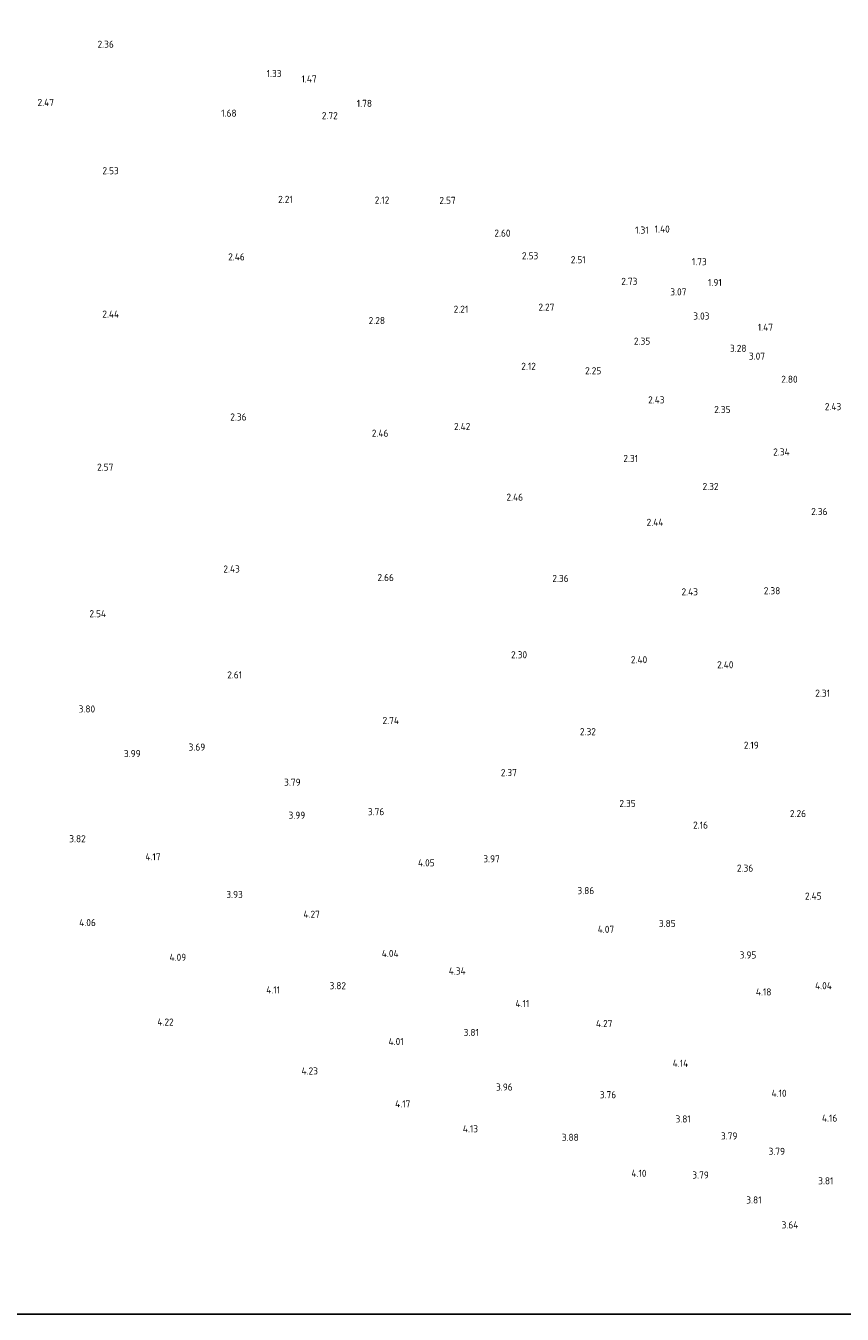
# Model space of a CAD drawing. Extents: x 142114 to 144568, y 416503 to 417776.
# Tile 25 of 33: x 143919 to 144126, y 416662 to 416989. Entities that reach past the tile are written whole.
import ezdxf
from ezdxf.enums import TextEntityAlignment as Align

# ---------------------------------------------------------------- set-up
doc = ezdxf.new("R2010")
doc.units = 0
doc.layers.add('B-ME-OG-HOOGTEPUNT-S', color=7, linetype='Continuous', lineweight=25)
doc.styles.add('NLCS-ISO-ANNOTATIVE-T18', font='NLCS-ISO.ttf', dxfattribs={"height": 1.8})

# ---------------------------------------------------------------- blocks, each defined once
blk = doc.blocks.new('SAL-HOOGTELABEL-SO')
at = {"color": 0, "linetype": 'ByBlock', "lineweight": -2, "style": 'NLCS-ISO-ANNOTATIVE-T18'}
blk.add_attdef('HOOGTE', text='', height=1.8, dxfattribs=at).set_placement((2.79, 0), align=Align.RIGHT)

msp = doc.modelspace()

# ---------------------------------------------------------------- linework, layer by layer
at = {"layer": 'Defpoints'}
msp.add_lwpolyline([(142557.58, 416662.34), (144285.74, 416662.34), (144285.74, 417384.1), (142557.58, 417384.1)], close=True, dxfattribs=at)

# ---------------------------------------------------------------- block references
at = {"layer": 'B-ME-OG-HOOGTEPUNT-S'}
for p, values in [((143938.83, 416983.43, 2.36), {'HOOGTE': '2.36'}), ((143981.39, 416976.02, 1.33), {'HOOGTE': '1.33'}), ((143990.28, 416974.63, 1.47), {'HOOGTE': '1.47'}), ((143923.66, 416968.69, 2.47), {'HOOGTE': '2.47'}), ((144004.33, 416968.44, 1.78), {'HOOGTE': '1.78'}), ((143969.98, 416965.96, 1.68), {'HOOGTE': '1.68'}), ((143995.64, 416965.33, 2.72), {'HOOGTE': '2.72'}), ((143940.08, 416951.38, 2.53), {'HOOGTE': '2.53'}), ((143984.23, 416944.11, 2.21), {'HOOGTE': '2.21'}), ((144008.72, 416943.92, 2.12), {'HOOGTE': '2.12'}), ((144025.55, 416943.85, 2.57), {'HOOGTE': '2.57'}), ((144039.46, 416935.54, 2.6), {'HOOGTE': '2.60'}), ((144074.52, 416936.32, 1.31), {'HOOGTE': '1.31'}), ((144079.86, 416936.58, 1.4), {'HOOGTE': '1.40'}), ((143972.05, 416929.52, 2.46), {'HOOGTE': '2.46'}), ((144046.5, 416929.8, 2.53), {'HOOGTE': '2.53'}), ((144058.54, 416928.81, 2.51), {'HOOGTE': '2.51'}), ((144089.24, 416928.31, 1.73), {'HOOGTE': '1.73'}), ((144071.65, 416923.32, 2.73), {'HOOGTE': '2.73'}), ((144093.07, 416923.01, 1.91), {'HOOGTE': '1.91'}), ((144084.09, 416920.65, 3.07), {'HOOGTE': '3.07'}), ((143940.17, 416915.02, 2.44), {'HOOGTE': '2.44'}), ((144028.74, 416916.25, 2.21), {'HOOGTE': '2.21'}), ((144050.6, 416916.77, 2.27), {'HOOGTE': '2.27'}), ((144007.63, 416913.37, 2.28), {'HOOGTE': '2.28'}), ((144089.93, 416914.53, 3.03), {'HOOGTE': '3.03'}), ((144106.05, 416911.68, 1.47), {'HOOGTE': '1.47'}), ((144074.91, 416908.16, 2.35), {'HOOGTE': '2.35'}), ((144099.33, 416906.33, 3.28), {'HOOGTE': '3.28'}), ((144104.03, 416904.37, 3.07), {'HOOGTE': '3.07'}), ((144045.91, 416901.78, 2.12), {'HOOGTE': '2.12'}), ((144062.49, 416900.66, 2.25), {'HOOGTE': '2.25'}), ((144112.3, 416898.49, 2.8), {'HOOGTE': '2.80'}), ((144078.54, 416893.26, 2.43), {'HOOGTE': '2.43'}), ((143972.5, 416888.93, 2.36), {'HOOGTE': '2.36'}), ((144095.27, 416890.83, 2.35), {'HOOGTE': '2.35'}), ((144123.36, 416891.55, 2.43), {'HOOGTE': '2.43'}), ((144029.27, 416886.51, 2.42), {'HOOGTE': '2.42'}), ((144008.49, 416884.81, 2.46), {'HOOGTE': '2.46'}), ((144110.27, 416880.06, 2.34), {'HOOGTE': '2.34'}), ((143938.72, 416876.21, 2.57), {'HOOGTE': '2.57'}), ((144071.83, 416878.41, 2.31), {'HOOGTE': '2.31'}), ((144092.24, 416871.32, 2.32), {'HOOGTE': '2.32'}), ((144042.64, 416868.59, 2.46), {'HOOGTE': '2.46'}), ((144119.87, 416864.95, 2.36), {'HOOGTE': '2.36'}), ((144078.25, 416862.22, 2.44), {'HOOGTE': '2.44'}), ((143970.8, 416850.39, 2.43), {'HOOGTE': '2.43'}), ((144009.87, 416848.23, 2.66), {'HOOGTE': '2.66'}), ((144054.2, 416847.99, 2.36), {'HOOGTE': '2.36'}), ((144087.02, 416844.6, 2.43), {'HOOGTE': '2.43'}), ((144107.9, 416844.88, 2.38), {'HOOGTE': '2.38'}), ((143936.86, 416839.06, 2.54), {'HOOGTE': '2.54'}), ((144043.67, 416828.65, 2.3), {'HOOGTE': '2.30'}), ((144074.14, 416827.4, 2.4), {'HOOGTE': '2.40'}), ((144096.02, 416826.11, 2.4), {'HOOGTE': '2.40'}), ((143971.38, 416823.53, 2.61), {'HOOGTE': '2.61'}), ((144120.52, 416818.91, 2.31), {'HOOGTE': '2.31'}), ((143934.1, 416814.9, 3.8), {'HOOGTE': '3.80'}), ((144011.17, 416812, 2.74), {'HOOGTE': '2.74'}), ((144061.13, 416809.15, 2.32), {'HOOGTE': '2.32'}), ((143962.03, 416805.24, 3.69), {'HOOGTE': '3.69'}), ((144102.45, 416805.7, 2.19), {'HOOGTE': '2.19'}), ((143945.63, 416803.58, 3.99), {'HOOGTE': '3.99'}), ((144041.08, 416798.76, 2.37), {'HOOGTE': '2.37'}), ((143986.21, 416796.32, 3.79), {'HOOGTE': '3.79'}), ((144071.23, 416790.95, 2.35), {'HOOGTE': '2.35'}), ((143987.39, 416787.95, 3.99), {'HOOGTE': '3.99'}), ((144007.43, 416788.86, 3.76), {'HOOGTE': '3.76'}), ((144114.44, 416788.38, 2.26), {'HOOGTE': '2.26'}), ((144089.56, 416785.45, 2.16), {'HOOGTE': '2.16'}), ((143931.71, 416782, 3.82), {'HOOGTE': '3.82'}), ((143950.69, 416777.44, 4.17), {'HOOGTE': '4.17'}), ((144020.22, 416775.9, 4.05), {'HOOGTE': '4.05'}), ((144036.75, 416776.91, 3.97), {'HOOGTE': '3.97'}), ((144101.03, 416774.55, 2.36), {'HOOGTE': '2.36'}), ((144060.69, 416768.84, 3.86), {'HOOGTE': '3.86'}), ((143971.56, 416767.86, 3.93), {'HOOGTE': '3.93'}), ((144118.38, 416767.47, 2.45), {'HOOGTE': '2.45'}), ((143991.1, 416762.85, 4.27), {'HOOGTE': '4.27'}), ((143934.27, 416760.74, 4.06), {'HOOGTE': '4.06'}), ((144065.75, 416759.03, 4.07), {'HOOGTE': '4.07'}), ((144081.36, 416760.52, 3.85), {'HOOGTE': '3.85'}), ((143957.2, 416751.94, 4.09), {'HOOGTE': '4.09'}), ((144011.07, 416752.92, 4.04), {'HOOGTE': '4.04'}), ((144101.82, 416752.53, 3.95), {'HOOGTE': '3.95'}), ((144028.09, 416748.46, 4.34), {'HOOGTE': '4.34'}), ((143981.02, 416743.66, 4.11), {'HOOGTE': '4.11'}), ((143997.74, 416744.74, 3.82), {'HOOGTE': '3.82'}), ((144105.65, 416743.15, 4.18), {'HOOGTE': '4.18'}), ((144120.98, 416744.74, 4.04), {'HOOGTE': '4.04'}), ((144044.22, 416740.2, 4.11), {'HOOGTE': '4.11'}), ((143954.02, 416735.53, 4.22), {'HOOGTE': '4.22'}), ((144031.44, 416732.89, 3.81), {'HOOGTE': '3.81'}), ((144065.31, 416735.13, 4.27), {'HOOGTE': '4.27'}), ((144012.36, 416730.59, 4.01), {'HOOGTE': '4.01'}), ((143990.61, 416723.12, 4.23), {'HOOGTE': '4.23'}), ((144084.54, 416725.06, 4.14), {'HOOGTE': '4.14'}), ((144040.02, 416719.05, 3.96), {'HOOGTE': '3.96'}), ((144066.26, 416717.1, 3.76), {'HOOGTE': '3.76'}), ((144109.5, 416717.46, 4.1), {'HOOGTE': '4.10'}), ((144014.05, 416714.77, 4.17), {'HOOGTE': '4.17'}), ((144085.19, 416710.95, 3.81), {'HOOGTE': '3.81'}), ((144122.37, 416711.16, 4.16), {'HOOGTE': '4.16'}), ((144031.23, 416708.46, 4.13), {'HOOGTE': '4.13'}), ((144056.77, 416706.29, 3.88), {'HOOGTE': '3.88'}), ((144097.03, 416706.64, 3.79), {'HOOGTE': '3.79'}), ((144109.1, 416702.74, 3.79), {'HOOGTE': '3.79'}), ((144073.96, 416697.17, 4.1), {'HOOGTE': '4.10'}), ((144089.77, 416696.74, 3.79), {'HOOGTE': '3.79'}), ((144121.38, 416695.28, 3.81), {'HOOGTE': '3.81'}), ((144103.15, 416690.41, 3.81), {'HOOGTE': '3.81'}), ((144112.48, 416684.08, 3.63), {'HOOGTE': '3.64'})]:
    msp.add_blockref('SAL-HOOGTELABEL-SO', p, dxfattribs=at).add_auto_attribs(values)

doc.saveas('drawing.dxf')
